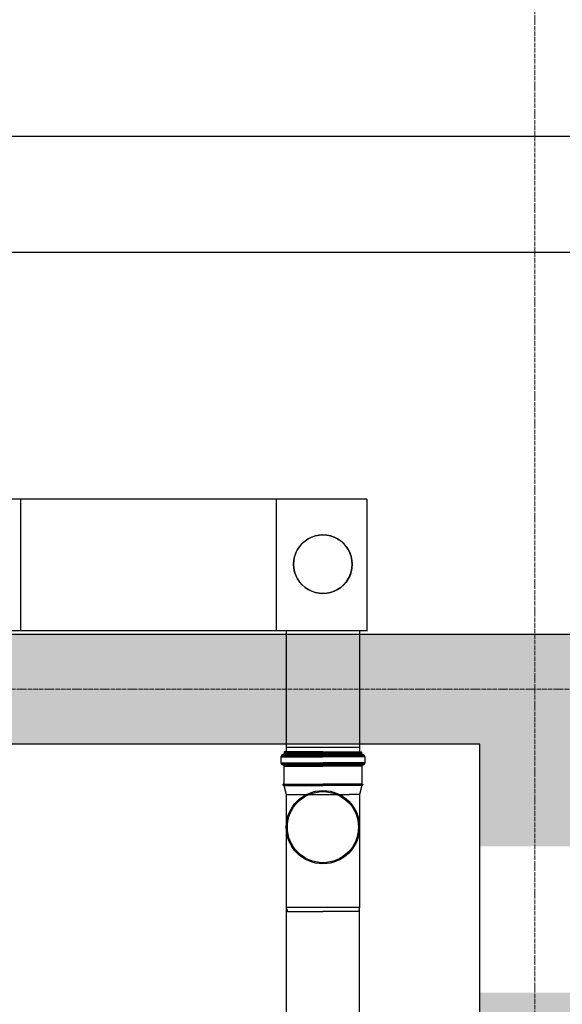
# Model space of a CAD drawing. Header units: millimetres. Extents: x -374129 to 1163271, y -112652 to 695637.
# Tile 117 of 256: x 49674 to 51155, y -34701 to -32013. Entities that reach past the tile are written whole.
import ezdxf
from ezdxf import colors
from ezdxf.entities.mleader import LeaderData, LeaderLine
from ezdxf.math import Vec2, Vec3

# ---------------------------------------------------------------- set-up
doc = ezdxf.new("R2010")
doc.units = ezdxf.units.MM
doc.linetypes.add('ACAD_ISO04W100', pattern=[30, 24, -3, 0, -3])
for name, color, linetype in [('KRT_kreskowanie', 252, 'Continuous'), ('KRT_opisy', 146, 'Continuous'), ('KRT_sciany', 2, 'Continuous'), ('KRT_technologia', 30, 'Continuous')]:
    doc.layers.add(name, color=color, linetype=linetype)
doc.layers.add('KRT_osie', color=55, linetype='ACAD_ISO04W100', lineweight=18)
doc.styles.add('WYMIAR', font='romans.shx', dxfattribs={"width": 0.8})

# ---------------------------------------------------------------- blocks, each defined once
blk = doc.blocks.new('IS_KAO_trójnik_200_góra')
at = {"layer": 'KRT_technologia', "linetype": 'Continuous', "transparency": 33554687}
for p, q in [((34903.02, 13525.22), (34900.61, 13524.58)), ((34903.02, 13525.22), (34901.38, 13524.78)), ((34903.05, 13525.07), (34903.05, 13514.58)), ((34903.07, 13525.27), (34903.12, 13525.45)), ((34903.14, 13525.32), (34903.14, 13514.58)), ((34903.29, 13525.51), (34903.19, 13525.51)), ((34903.34, 13525.32), (34903.34, 13514.58)), ((34903.41, 13525.29), (34903.36, 13525.45)), ((34903.43, 13525.08), (34903.43, 13514.58)), ((34908.29, 13525.23), (34903.48, 13525.23)), ((34908.29, 13525.23), (34908.29, 13514.58)), ((34908.54, 13525.16), (34908.54, 13514.58)), ((34908.83, 13525.74), (34908.83, 13514.58)), ((34910.88, 13526.05), (34909.2, 13526.05)), ((34909.2, 13526.05), (34909.2, 13514.58)), ((34910.88, 13526.05), (34910.88, 13514.58)), ((34911.25, 13525.74), (34911.25, 13514.58)), ((34911.43, 13525.55), (34911.43, 13525.47)), ((34911.55, 13525.07), (34911.55, 13514.58)), ((34912.15, 13525.14), (34911.79, 13525.14)), ((34911.79, 13525.14), (34911.79, 13514.58)), ((34912.15, 13525.07), (34912.15, 13514.58)), ((34912.22, 13514.58), (34912.22, 13525.07)), ((34869.72, 13524.58), (34868.63, 13524.29)), ((34868.63, 13524.29), (34868.63, 13514.58)), ((34897.28, 13524.58), (34869.72, 13524.58)), ((34869.72, 13504.58), (34869.72, 13524.58)), ((34900.61, 13524.58), (34897.28, 13524.58)), ((34900.61, 13524.58), (34900.61, 13507.41)), ((34868.63, 13504.87), (34868.63, 13514.58)), ((34903.05, 13504.09), (34903.05, 13514.58)), ((34903.14, 13503.84), (34903.14, 13514.58)), ((34903.34, 13503.84), (34903.34, 13514.58)), ((34903.43, 13504.08), (34903.43, 13514.58)), ((34908.29, 13503.92), (34908.29, 13514.58)), ((34908.54, 13504), (34908.54, 13514.58)), ((34908.83, 13503.42), (34908.83, 13514.58)), ((34909.2, 13503.11), (34909.2, 13514.58)), ((34910.88, 13503.11), (34910.88, 13514.58)), ((34911.25, 13503.42), (34911.25, 13514.58)), ((34911.55, 13504.09), (34911.55, 13514.58)), ((34911.79, 13504.01), (34911.79, 13514.58)), ((34912.15, 13504.09), (34912.15, 13514.58)), ((34912.22, 13514.58), (34912.22, 13504.09)), ((34900.61, 13504.58), (34900.61, 13507.41)), ((34869.72, 13504.58), (34868.63, 13504.87)), ((34897.28, 13504.58), (34869.72, 13504.58)), ((34900.61, 13504.58), (34897.28, 13504.58)), ((34903.02, 13503.93), (34900.61, 13504.58)), ((34903.07, 13503.88), (34903.12, 13503.7)), ((34903.29, 13503.65), (34903.19, 13503.65)), ((34903.41, 13503.87), (34903.36, 13503.7)), ((34908.29, 13503.92), (34903.48, 13503.92)), ((34911.43, 13503.6), (34911.43, 13503.68)), ((34912.15, 13504.01), (34911.79, 13504.01)), ((34910.88, 13503.11), (34909.2, 13503.11))]:
    blk.add_line(p, q, dxfattribs=at)
at = {"layer": 'KRT_technologia'}
for radius in [10, 9.7]:
    blk.add_circle((34891.65, 13514.58), radius, dxfattribs=at)
at = {"layer": 'KRT_technologia', "linetype": 'Continuous', "transparency": 33554687}
for centre, radius, start, end in [((34903, 13525.29), 0.0727, 285, 345), ((34903.19, 13525.43), 0.0727, 90, 165), ((34903.29, 13525.43), 0.0727, 15, 90), ((34903.48, 13525.31), 0.0727, 195, 270), ((34908.29, 13525.6), 0.364, 270, 354.2608), ((34909.2, 13525.51), 0.545, 90, 174.2608), ((34910.88, 13525.51), 0.545, 5, 90), ((34911.79, 13525.51), 0.364, 185, 270), ((34912.15, 13525.07), 0.0727, 0, 90), ((34903, 13503.86), 0.0727, 15, 75), ((34903.19, 13503.72), 0.0727, 195, 270), ((34903.29, 13503.72), 0.0727, 270, 345), ((34903.48, 13503.85), 0.0727, 90, 165), ((34908.29, 13503.56), 0.364, 5.7392, 90), ((34909.2, 13503.65), 0.545, 185.7392, 270), ((34910.88, 13503.65), 0.545, 270, 355), ((34911.79, 13503.65), 0.364, 90, 175), ((34912.15, 13504.09), 0.0727, 270, 0)]:
    blk.add_arc(centre, radius, start, end, dxfattribs=at)
blk = doc.blocks.new('sys napowietrzania')
at = {"layer": 'KRT_technologia', "linetype": 'ByBlock', "lineweight": -2}
for p, q in [((54537.61, -244.26, 904.27), (49754.61, -244.26, 904.27)), ((49754.61, -559.26, 904.27), (54537.61, -559.26, 904.27)), ((51641.59, -1234.26, -2314.86), (49947.87, -1234.26, -2314.86)), ((49416.67, -1592.96, -2526.11), (51643.29, -1592.96, -2579.71)), ((51421.67, -1911.66, -3659.98), (51621.67, -1911.66, -3659.98))]:
    blk.add_line(p, q, dxfattribs=at)
at = {"layer": 'KRT_technologia', "linetype": 'ByBlock', "lineweight": -2, "extrusion": (1.22465e-16, -2.46519e-32, -1)}
for p, q in [((50696.59, -1234.26, -2314.86), (50696.59, -1592.96, -2314.86)), ((51641.59, -1234.26, -2314.86), (51641.59, -1592.96, -2314.86))]:
    blk.add_line(p, q, dxfattribs=at)
at = {"layer": 'KRT_technologia', "linetype": 'Continuous', "lineweight": -2, "extrusion": (3.06162e-16, -1, 1.04899e-15)}
blk.add_line((51394.9, -1592.96, -2050), (51394.9, -1234.26, -2050), dxfattribs=at)
at = {"layer": 'KRT_technologia'}
for p, q in [((51421.59, -1592.96, -4078.15), (51421.68, -1924.16, -5067.28)), ((51621.59, -1592.96, -4078.15), (51621.59, -1924.16, -5005.1))]:
    blk.add_line(p, q, dxfattribs=at)
at = {"layer": 'KRT_technologia', "linetype": 'Continuous', "transparency": 33554687, "elevation": -3659.98}
blk.add_lwpolyline([(51621.67, -12485.01), (51621.67, -10582.71), (51621.67, -2349.21), (51421.67, -2349.21), (51421.67, -10582.71), (51421.67, -12485.01), (51521.67, -12485.01), (51621.67, -12485.01), (51618.5, -12495.38), (51521.67, -12495.38), (51424.84, -12495.38), (51421.67, -12485.01)], dxfattribs=at)
at = {"layer": 'KRT_technologia', "linetype": 'Continuous', "lineweight": -3}
for centre, major_axis in [((51521.59, -1411.89, -2997.36), (80, 0)), ((51521.59, -1411.89, -2314.86), (80, 0)), ((51521.59, -1411.89, -2997.36), (-80, 0)), ((51521.59, -1411.89, -2314.86), (-80, 0))]:
    blk.add_ellipse(centre, major_axis=major_axis, ratio=1, start_param=0, end_param=3.1415927, dxfattribs=at)
at = {"layer": 'KRT_technologia', "linetype": 'Continuous', "lineweight": -3, "extrusion": (-4.39993e-13, 1.46617e-13, -1)}
for major_axis in [(0, -80), (0, 80)]:
    blk.add_ellipse((51521.59, -1411.89, -3659.98), major_axis=major_axis, ratio=1, start_param=0, end_param=3.1415927, dxfattribs=at)
at = {"layer": 'KRT_technologia', "xscale": 10, "yscale": 10, "zscale": 10, "rotation": 90}
blk.add_blockref('IS_KAO_trójnik_200_góra', (186667.45, -351046.37, -3659.98), dxfattribs=at)

msp = doc.modelspace()

# ---------------------------------------------------------------- hatches: boundary and pattern name
at = {"layer": 'KRT_kreskowanie'}
h = msp.add_hatch(dxfattribs=at)
h.set_pattern_fill('ANSI33', color=256, scale=20, style=0)
h.set_pattern_definition([(45, (-1e-05, 3009.36), (-89.80256, 89.80256), []), (45, (89.8, 3009.36), (-89.80256, 89.80256), [63.5, -31.75])])
h.paths.add_polyline_path([(38290, -33690.64), (19090, -33690.64), (19090, -46990.64), (19390, -46990.64), (19390, -33990.64), (25390, -33990.64), (25390, -46990.64), (25690, -46990.64), (25690, -33990.64), (31690, -33990.64), (31690, -46990.64), (31990, -46990.64), (31990, -33990.64), (37990, -33990.64), (37990, -46990.64), (38290, -46990.64)])
h.paths.add_polyline_path([(51230, -33990.64), (57230, -33990.64), (57230, -46990.64), (57530, -46990.64), (57530, -33690.64), (38330, -33690.64), (38330, -46990.64), (38630, -46990.64), (38630, -33990.64), (44630, -33990.64), (44630, -46990.64), (44930, -46990.64), (44930, -33990.64), (50930, -33990.64), (50930, -46990.64), (51230, -46990.64)])
h.paths.add_polyline_path([(70470, -33690.64), (57570, -33690.64), (57570, -46990.64), (57870, -46990.64), (57870, -33990.64), (63870, -33990.64), (63870, -46990.64), (64170, -46990.64), (64170, -33990.64), (70170, -33990.64), (70170, -46990.64), (70470, -46990.64)])

# ---------------------------------------------------------------- linework, layer by layer
at = {"layer": 'KRT_osie', "ltscale": 0.5}
msp.add_line((-5554.82, -33840.64), (73659.31, -33840.64), dxfattribs=at)
at = {"layer": 'KRT_sciany'}
for p, q in [((38330, -33690.64), (57530, -33690.64)), ((50930, -33990.64), (44930, -33990.64))]:
    msp.add_line(p, q, dxfattribs=at)

# ---------------------------------------------------------------- next in the draw order: leaders
at = {"layer": 'KRT_opisy', "color": 1}
ml = msp.add_multileader_mtext('Standard', dxfattribs=at)
ml.set_content('{\\C2;POZ.2.2a ŚCIANA ŻELBETOWA  GR.30cm}', color=1, style='WYMIAR')
ml.set_leader_properties()
ml.build(insert=Vec2(0, 0))
ml.multileader.update_dxf_attribs({"text_right_attachment_type": 6, "dogleg_length": 0.36, "arrow_head_size": 200, "scale": 100})
ctx = ml.context
ctx.base_point, ctx.scale, ctx.char_height, ctx.arrow_head_size, ctx.landing_gap_size, ctx.plane_origin = Vec3(33323.63, -34469.6), 100, 200, 200, 9, Vec3(5802.66, -112771.57)
ctx.right_attachment = 6
notes = []
notes.append((ctx, [(0, (1, 1, 0), (33287.63, -34469.6), (1, 0), 36, [(1, [(32911.06, -33990.64)], 0, [])])]))
ctx.mtext.insert, ctx.mtext.width, ctx.mtext.defined_height, ctx.mtext.flow_direction = Vec3(33332.63, -34369.6), 4990.5383, 1534.23, 5
ctx.mtext.has_bg_fill, ctx.mtext.bg_color, ctx.mtext.bg_scale_factor, ctx.mtext.bg_transparency, ctx.mtext.use_window_bg_color = 1, -1027028792, 1.5, 0, 1
for ctx, leaders in notes:
    for number, flags, end, landing, length, lines in leaders:
        leader = LeaderData()
        leader.index, (leader.has_last_leader_line, leader.has_dogleg_vector, leader.attachment_direction) = number, flags
        leader.last_leader_point, leader.dogleg_vector, leader.dogleg_length = Vec3(end), Vec3(landing), length
        for number, points, colour, breaks in lines:
            line = LeaderLine()
            line.index, line.vertices, line.color, line.breaks = number, Vec3.list(points), colors.encode_raw_color(colour), breaks
            leader.lines.append(line)
        ctx.leaders.append(leader)

# ---------------------------------------------------------------- next in the draw order: linework, layer by layer
at = {"layer": 'KRT_osie', "ltscale": 0.5}
msp.add_line((51080, -27801.99), (51080, -48285.63), dxfattribs=at)
at = {"layer": 'KRT_sciany'}
msp.add_line((50930, -46990.64), (50930, -33990.64), dxfattribs=at)

# ---------------------------------------------------------------- next in the draw order: block references
msp.add_blockref('sys napowietrzania', (-1019.98, -32087.66, 3070))

# ---------------------------------------------------------------- next in the draw order: leaders
at = {"layer": 'KRT_opisy', "color": 1}
ml = msp.add_multileader_mtext('Standard', dxfattribs=at)
ml.set_content('\\C54;SZAFA AKPIA -DOKŁADNE WYMIARY W TRAKCIE DOBORU I ROZMIESZCZENIA ELEMENTÓW AUTOMATYKI PO UWZGLĘDNIENIU RZECZYWISTYCH POTRZEB MONTAŻOWYCH', style='WYMIAR')
ml.set_leader_properties(color=1)
ml.build(insert=Vec2(0, 0))
ml.multileader.update_dxf_attribs({"text_right_attachment_type": 6, "dogleg_length": 0.36, "arrow_head_size": 200, "scale": 100})
ctx = ml.context
ctx.base_point, ctx.scale, ctx.char_height, ctx.arrow_head_size, ctx.landing_gap_size, ctx.plane_origin = Vec3(32699.33, -27661.99), 100, 200, 200, 9, Vec3(4731.61, -111551.57)
ctx.right_attachment = 6
notes = []
notes.append((ctx, [(0, (1, 1, 0), (32663.33, -27661.99), (1, 0), 36, [(1, [(31840, -32770.64)], 0, [])])]))
ctx.mtext.insert, ctx.mtext.width, ctx.mtext.defined_height, ctx.mtext.flow_direction = Vec3(32708.33, -27561.99), 5517.2638, 1534.23, 5
ctx.mtext.has_bg_fill, ctx.mtext.bg_color, ctx.mtext.bg_scale_factor, ctx.mtext.bg_transparency, ctx.mtext.use_window_bg_color = 1, -1027028792, 1.5, 0, 1
for ctx, leaders in notes:
    for number, flags, end, landing, length, lines in leaders:
        leader = LeaderData()
        leader.index, (leader.has_last_leader_line, leader.has_dogleg_vector, leader.attachment_direction) = number, flags
        leader.last_leader_point, leader.dogleg_vector, leader.dogleg_length = Vec3(end), Vec3(landing), length
        for number, points, colour, breaks in lines:
            line = LeaderLine()
            line.index, line.vertices, line.color, line.breaks = number, Vec3.list(points), colors.encode_raw_color(colour), breaks
            leader.lines.append(line)
        ctx.leaders.append(leader)

doc.saveas('drawing.dxf')
